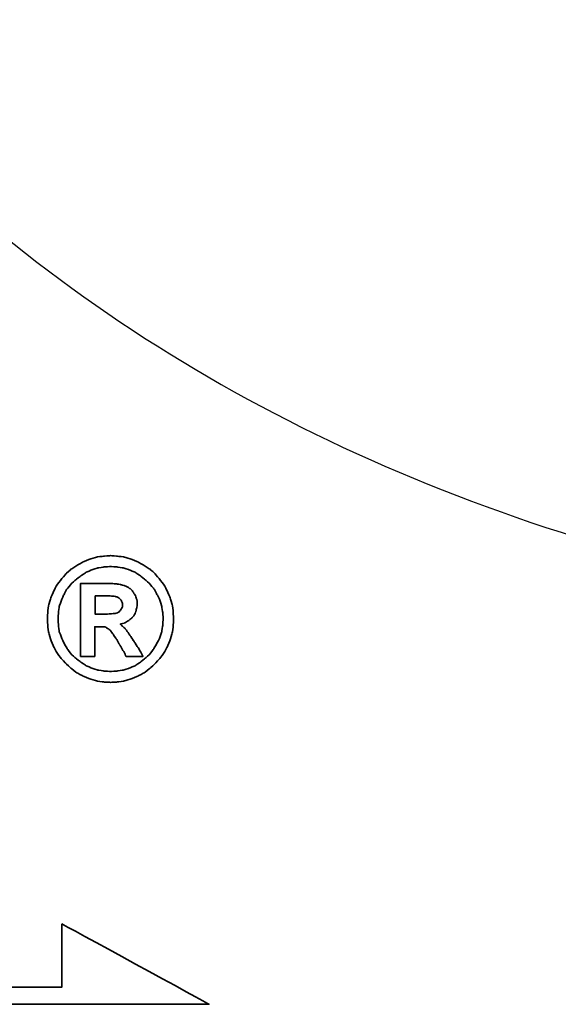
# Model space of a CAD drawing. Header units: millimetres. Extents: x 660 to 909, y 338 to 416.
# Tile 47 of 53: x 847.167 to 848.153, y 356.642 to 358.442. Entities that reach past the tile are written whole.
import ezdxf

# ---------------------------------------------------------------- set-up
doc = ezdxf.new("R2010")
doc.units = ezdxf.units.MM
doc.header["$LTSCALE"] = 0.1
for name, color, linetype in [('2', 7, 'CONTINUOUS'), ('DIM', 4, 'CONTINUOUS'), ('layer 1', 7, 'CONTINUOUS')]:
    doc.layers.add(name, color=color, linetype=linetype)

# ---------------------------------------------------------------- blocks, each defined once
blk = doc.blocks.new('TBI MOTION logo(完整正式版)')
at = {"layer": 'layer 1', "color": 22, "lineweight": 35}
for points, knots in [([(81.20634, 4.98624), (81.20634, 4.98624), (81.18649, 5.32862), (81.18649, 5.32862), (81.18649, 5.32862), (81.18649, 5.32862), (81.13886, 5.66206), (81.13886, 5.66206), (81.13886, 5.66206), (81.13886, 5.66206), (81.04359, 5.97764), (81.04359, 5.97764), (81.04359, 5.97764), (81.04359, 5.97764), (80.91061, 6.29124), (80.91061, 6.29124), (80.91061, 6.29124), (80.91061, 6.29124), (80.75778, 6.58697), (80.75778, 6.58697), (80.75778, 6.58697), (80.75778, 6.58697), (80.5593, 6.85294), (80.5593, 6.85294), (80.5593, 6.85294), (80.5593, 6.85294), (80.33105, 7.1189), (80.33105, 7.1189), (80.33105, 7.1189), (80.33105, 7.1189), (80.09287, 7.33921), (80.09287, 7.33921), (80.09287, 7.33921), (80.09287, 7.33921), (79.815, 7.51982), (79.815, 7.51982), (79.815, 7.51982), (79.815, 7.51982), (79.51133, 7.69051), (79.51133, 7.69051), (79.51133, 7.69051), (79.51133, 7.69051), (79.19773, 7.8235), (79.19773, 7.8235), (79.19773, 7.8235), (79.19773, 7.8235), (78.88215, 7.91877), (78.88215, 7.91877), (78.88215, 7.91877), (78.88215, 7.91877), (78.54871, 7.95846), (78.54871, 7.95846), (78.54871, 7.95846), (78.54871, 7.95846), (78.21526, 7.98625), (78.21526, 7.98625), (78.21526, 7.98625), (78.21526, 7.98625), (77.87388, 7.95846), (77.87388, 7.95846), (77.87388, 7.95846), (77.87388, 7.95846), (77.54044, 7.91877), (77.54044, 7.91877), (77.54044, 7.91877), (77.54044, 7.91877), (77.22485, 7.8235), (77.22485, 7.8235), (77.22485, 7.8235), (77.22485, 7.8235), (76.91027, 7.69051), (76.91027, 7.69051), (76.91027, 7.69051), (76.91027, 7.69051), (76.6056, 7.51982), (76.6056, 7.51982), (76.6056, 7.51982), (76.6056, 7.51982), (76.32972, 7.33921), (76.32972, 7.33921), (76.32972, 7.33921), (76.32972, 7.33921), (76.09154, 7.1189), (76.09154, 7.1189), (76.09154, 7.1189), (76.09154, 7.1189), (75.86329, 6.85294), (75.86329, 6.85294), (75.86329, 6.85294), (75.86329, 6.85294), (75.66382, 6.58697), (75.66382, 6.58697), (75.66382, 6.58697), (75.66382, 6.58697), (75.51099, 6.29124), (75.51099, 6.29124), (75.51099, 6.29124), (75.51099, 6.29124), (75.37702, 5.97764), (75.37702, 5.97764), (75.37702, 5.97764), (75.37702, 5.97764), (75.28175, 5.66206), (75.28175, 5.66206), (75.28175, 5.66206), (75.28175, 5.66206), (75.23411, 5.32862), (75.23411, 5.32862), (75.23411, 5.32862), (75.23411, 5.32862), (75.21625, 4.98624), (75.21625, 4.98624), (75.21625, 4.98624), (75.21625, 4.98624), (75.23411, 4.6528), (75.23411, 4.6528), (75.23411, 4.6528), (75.23411, 4.6528), (75.28175, 4.32035), (75.28175, 4.32035), (75.28175, 4.32035), (75.28175, 4.32035), (75.37702, 3.99583), (75.37702, 3.99583), (75.37702, 3.99583), (75.37702, 3.99583), (75.51099, 3.68224), (75.51099, 3.68224), (75.51099, 3.68224), (75.51099, 3.68224), (75.66382, 3.38749), (75.66382, 3.38749), (75.66382, 3.38749), (75.66382, 3.38749), (75.86329, 3.10963), (75.86329, 3.10963), (75.86329, 3.10963), (75.86329, 3.10963), (76.09154, 2.87145), (76.09154, 2.87145), (76.09154, 2.87145), (76.09154, 2.87145), (76.32972, 2.6432), (76.32972, 2.6432), (76.32972, 2.6432), (76.32972, 2.6432), (76.6056, 2.43381), (76.6056, 2.43381), (76.6056, 2.43381), (76.6056, 2.43381), (76.91027, 2.27205), (76.91027, 2.27205), (76.91027, 2.27205), (76.91027, 2.27205), (77.22485, 2.13906), (77.22485, 2.13906), (77.22485, 2.13906), (77.22485, 2.13906), (77.54044, 2.0438), (77.54044, 2.0438), (77.54044, 2.0438), (77.54044, 2.0438), (77.87388, 1.99616), (77.87388, 1.99616), (77.87388, 1.99616), (77.87388, 1.99616), (78.21526, 1.97631), (78.21526, 1.97631), (78.21526, 1.97631), (78.21526, 1.97631), (78.54871, 1.99616), (78.54871, 1.99616), (78.54871, 1.99616), (78.54871, 1.99616), (78.88215, 2.0438), (78.88215, 2.0438), (78.88215, 2.0438), (78.88215, 2.0438), (79.19773, 2.13906), (79.19773, 2.13906), (79.19773, 2.13906), (79.19773, 2.13906), (79.51133, 2.27205), (79.51133, 2.27205), (79.51133, 2.27205), (79.51133, 2.27205), (79.815, 2.43381), (79.815, 2.43381), (79.815, 2.43381), (79.815, 2.43381), (80.09287, 2.6432), (80.09287, 2.6432), (80.09287, 2.6432), (80.09287, 2.6432), (80.33105, 2.87145), (80.33105, 2.87145), (80.33105, 2.87145), (80.33105, 2.87145), (80.5593, 3.10963), (80.5593, 3.10963), (80.5593, 3.10963), (80.5593, 3.10963), (80.75778, 3.38749), (80.75778, 3.38749), (80.75778, 3.38749), (80.75778, 3.38749), (80.91061, 3.68224), (80.91061, 3.68224), (80.91061, 3.68224), (80.91061, 3.68224), (81.04359, 3.99583), (81.04359, 3.99583), (81.04359, 3.99583), (81.04359, 3.99583), (81.13886, 4.32035), (81.13886, 4.32035), (81.13886, 4.32035), (81.13886, 4.32035), (81.18649, 4.6528), (81.18649, 4.6528), (81.18649, 4.6528), (81.18649, 4.6528), (81.20634, 4.98624), (81.20634, 4.98624)], [0, 0, 0, 0, 0.01785714, 0.01785714, 0.01785714, 0.01785715, 0.03571429, 0.03571429, 0.03571429, 0.0357143, 0.05357143, 0.05357143, 0.05357143, 0.05357144, 0.07142857, 0.07142857, 0.07142857, 0.07142858, 0.08928571, 0.08928571, 0.08928571, 0.08928572, 0.10714286, 0.10714286, 0.10714286, 0.10714287, 0.125, 0.125, 0.125, 0.12500001, 0.14285714, 0.14285714, 0.14285714, 0.14285715, 0.16071429, 0.16071429, 0.16071429, 0.1607143, 0.17857143, 0.17857143, 0.17857143, 0.17857144, 0.19642857, 0.19642857, 0.19642857, 0.19642858, 0.21428571, 0.21428571, 0.21428571, 0.21428572, 0.23214286, 0.23214286, 0.23214286, 0.23214287, 0.25, 0.25, 0.25, 0.25000001, 0.26785714, 0.26785714, 0.26785714, 0.26785715, 0.28571429, 0.28571429, 0.28571429, 0.2857143, 0.30357143, 0.30357143, 0.30357143, 0.30357144, 0.32142857, 0.32142857, 0.32142857, 0.32142858, 0.33928571, 0.33928571, 0.33928571, 0.33928572, 0.35714286, 0.35714286, 0.35714286, 0.35714287, 0.375, 0.375, 0.375, 0.37500001, 0.39285714, 0.39285714, 0.39285714, 0.39285715, 0.41071429, 0.41071429, 0.41071429, 0.4107143, 0.42857143, 0.42857143, 0.42857143, 0.42857144, 0.44642857, 0.44642857, 0.44642857, 0.44642858, 0.46428571, 0.46428571, 0.46428571, 0.46428572, 0.48214286, 0.48214286, 0.48214286, 0.48214287, 0.5, 0.5, 0.5, 0.50000001, 0.51785714, 0.51785714, 0.51785714, 0.51785715, 0.53571429, 0.53571429, 0.53571429, 0.5357143, 0.55357143, 0.55357143, 0.55357143, 0.55357144, 0.57142857, 0.57142857, 0.57142857, 0.57142858, 0.58928571, 0.58928571, 0.58928571, 0.58928572, 0.60714286, 0.60714286, 0.60714286, 0.60714287, 0.625, 0.625, 0.625, 0.62500001, 0.64285714, 0.64285714, 0.64285714, 0.64285715, 0.66071429, 0.66071429, 0.66071429, 0.6607143, 0.67857143, 0.67857143, 0.67857143, 0.67857144, 0.69642857, 0.69642857, 0.69642857, 0.69642858, 0.71428571, 0.71428571, 0.71428571, 0.71428572, 0.73214286, 0.73214286, 0.73214286, 0.73214287, 0.75, 0.75, 0.75, 0.75000001, 0.76785714, 0.76785714, 0.76785714, 0.76785715, 0.78571429, 0.78571429, 0.78571429, 0.7857143, 0.80357143, 0.80357143, 0.80357143, 0.80357144, 0.82142857, 0.82142857, 0.82142857, 0.82142858, 0.83928571, 0.83928571, 0.83928571, 0.83928572, 0.85714286, 0.85714286, 0.85714286, 0.85714287, 0.875, 0.875, 0.875, 0.87500001, 0.89285714, 0.89285714, 0.89285714, 0.89285715, 0.91071429, 0.91071429, 0.91071429, 0.9107143, 0.92857143, 0.92857143, 0.92857143, 0.92857144, 0.94642857, 0.94642857, 0.94642857, 0.94642858, 0.96428571, 0.96428571, 0.96428571, 0.96428572, 0.98214286, 0.98214286, 0.98214286, 0.98214287, 1, 1, 1, 1]), ([(80.71014, 4.98624), (80.71014, 4.98624), (80.69129, 5.29091), (80.69129, 5.29091), (80.69129, 5.29091), (80.69129, 5.29091), (80.64464, 5.57672), (80.64464, 5.57672), (80.64464, 5.57672), (80.64464, 5.57672), (80.54937, 5.87245), (80.54937, 5.87245), (80.54937, 5.87245), (80.54937, 5.87245), (80.41639, 6.14833), (80.41639, 6.14833), (80.41639, 6.14833), (80.41639, 6.14833), (80.27349, 6.41429), (80.27349, 6.41429), (80.27349, 6.41429), (80.27349, 6.41429), (80.08295, 6.64255), (80.08295, 6.64255), (80.08295, 6.64255), (80.08295, 6.64255), (79.86264, 6.84301), (79.86264, 6.84301), (79.86264, 6.84301), (79.86264, 6.84301), (79.63439, 7.03355), (79.63439, 7.03355), (79.63439, 7.03355), (79.63439, 7.03355), (79.37835, 7.1963), (79.37835, 7.1963), (79.37835, 7.1963), (79.37835, 7.1963), (79.10246, 7.30944), (79.10246, 7.30944), (79.10246, 7.30944), (79.10246, 7.30944), (78.81665, 7.40471), (78.81665, 7.40471), (78.81665, 7.40471), (78.81665, 7.40471), (78.511, 7.45234), (78.511, 7.45234), (78.511, 7.45234), (78.511, 7.45234), (78.21526, 7.47219), (78.21526, 7.47219), (78.21526, 7.47219), (78.21526, 7.47219), (77.9106, 7.45234), (77.9106, 7.45234), (77.9106, 7.45234), (77.9106, 7.45234), (77.61685, 7.40471), (77.61685, 7.40471), (77.61685, 7.40471), (77.61685, 7.40471), (77.32012, 7.30944), (77.32012, 7.30944), (77.32012, 7.30944), (77.32012, 7.30944), (77.06309, 7.1963), (77.06309, 7.1963), (77.06309, 7.1963), (77.06309, 7.1963), (76.80606, 7.03355), (76.80606, 7.03355), (76.80606, 7.03355), (76.80606, 7.03355), (76.55797, 6.84301), (76.55797, 6.84301), (76.55797, 6.84301), (76.55797, 6.84301), (76.34063, 6.64255), (76.34063, 6.64255), (76.34063, 6.64255), (76.34063, 6.64255), (76.1491, 6.41429), (76.1491, 6.41429), (76.1491, 6.41429), (76.1491, 6.41429), (76.0062, 6.14833), (76.0062, 6.14833), (76.0062, 6.14833), (76.0062, 6.14833), (75.88314, 5.87245), (75.88314, 5.87245), (75.88314, 5.87245), (75.88314, 5.87245), (75.77794, 5.57672), (75.77794, 5.57672), (75.77794, 5.57672), (75.77794, 5.57672), (75.73924, 5.29091), (75.73924, 5.29091), (75.73924, 5.29091), (75.73924, 5.29091), (75.72039, 4.98624), (75.72039, 4.98624), (75.72039, 4.98624), (75.72039, 4.98624), (75.73924, 4.67165), (75.73924, 4.67165), (75.73924, 4.67165), (75.73924, 4.67165), (75.77794, 4.37791), (75.77794, 4.37791), (75.77794, 4.37791), (75.77794, 4.37791), (75.88314, 4.10102), (75.88314, 4.10102), (75.88314, 4.10102), (75.88314, 4.10102), (76.0062, 3.83407), (76.0062, 3.83407), (76.0062, 3.83407), (76.0062, 3.83407), (76.15902, 3.56811), (76.15902, 3.56811), (76.15902, 3.56811), (76.15902, 3.56811), (76.34063, 3.32001), (76.34063, 3.32001), (76.34063, 3.32001), (76.34063, 3.32001), (76.55797, 3.11955), (76.55797, 3.11955), (76.55797, 3.11955), (76.55797, 3.11955), (76.80606, 2.92901), (76.80606, 2.92901), (76.80606, 2.92901), (76.80606, 2.92901), (77.06309, 2.76725), (77.06309, 2.76725), (77.06309, 2.76725), (77.06309, 2.76725), (77.32012, 2.65412), (77.32012, 2.65412), (77.32012, 2.65412), (77.32012, 2.65412), (77.61685, 2.55786), (77.61685, 2.55786), (77.61685, 2.55786), (77.61685, 2.55786), (77.9106, 2.51022), (77.9106, 2.51022), (77.9106, 2.51022), (77.9106, 2.51022), (78.21526, 2.49137), (78.21526, 2.49137), (78.21526, 2.49137), (78.21526, 2.49137), (78.511, 2.51022), (78.511, 2.51022), (78.511, 2.51022), (78.511, 2.51022), (78.81665, 2.55786), (78.81665, 2.55786), (78.81665, 2.55786), (78.81665, 2.55786), (79.10246, 2.65412), (79.10246, 2.65412), (79.10246, 2.65412), (79.10246, 2.65412), (79.37835, 2.76725), (79.37835, 2.76725), (79.37835, 2.76725), (79.37835, 2.76725), (79.63439, 2.92901), (79.63439, 2.92901), (79.63439, 2.92901), (79.63439, 2.92901), (79.86264, 3.11955), (79.86264, 3.11955), (79.86264, 3.11955), (79.86264, 3.11955), (80.08295, 3.32001), (80.08295, 3.32001), (80.08295, 3.32001), (80.08295, 3.32001), (80.26356, 3.56811), (80.26356, 3.56811), (80.26356, 3.56811), (80.26356, 3.56811), (80.41639, 3.83407), (80.41639, 3.83407), (80.41639, 3.83407), (80.41639, 3.83407), (80.54937, 4.10102), (80.54937, 4.10102), (80.54937, 4.10102), (80.54937, 4.10102), (80.64464, 4.37791), (80.64464, 4.37791), (80.64464, 4.37791), (80.64464, 4.37791), (80.69129, 4.67165), (80.69129, 4.67165), (80.69129, 4.67165), (80.69129, 4.67165), (80.71014, 4.98624), (80.71014, 4.98624)], [0, 0, 0, 0, 0.01923077, 0.01923077, 0.01923077, 0.01923078, 0.03846154, 0.03846154, 0.03846154, 0.03846155, 0.05769231, 0.05769231, 0.05769231, 0.05769232, 0.07692308, 0.07692308, 0.07692308, 0.07692309, 0.09615385, 0.09615385, 0.09615385, 0.09615386, 0.11538462, 0.11538462, 0.11538462, 0.11538463, 0.13461538, 0.13461538, 0.13461538, 0.13461539, 0.15384615, 0.15384615, 0.15384615, 0.15384616, 0.17307692, 0.17307692, 0.17307692, 0.17307693, 0.19230769, 0.19230769, 0.19230769, 0.1923077, 0.21153846, 0.21153846, 0.21153846, 0.21153847, 0.23076923, 0.23076923, 0.23076923, 0.23076924, 0.25, 0.25, 0.25, 0.25000001, 0.26923077, 0.26923077, 0.26923077, 0.26923078, 0.28846154, 0.28846154, 0.28846154, 0.28846155, 0.30769231, 0.30769231, 0.30769231, 0.30769232, 0.32692308, 0.32692308, 0.32692308, 0.32692309, 0.34615385, 0.34615385, 0.34615385, 0.34615386, 0.36538462, 0.36538462, 0.36538462, 0.36538463, 0.38461538, 0.38461538, 0.38461538, 0.38461539, 0.40384615, 0.40384615, 0.40384615, 0.40384616, 0.42307692, 0.42307692, 0.42307692, 0.42307693, 0.44230769, 0.44230769, 0.44230769, 0.4423077, 0.46153846, 0.46153846, 0.46153846, 0.46153847, 0.48076923, 0.48076923, 0.48076923, 0.48076924, 0.5, 0.5, 0.5, 0.50000001, 0.51923077, 0.51923077, 0.51923077, 0.51923078, 0.53846154, 0.53846154, 0.53846154, 0.53846155, 0.55769231, 0.55769231, 0.55769231, 0.55769232, 0.57692308, 0.57692308, 0.57692308, 0.57692309, 0.59615385, 0.59615385, 0.59615385, 0.59615386, 0.61538462, 0.61538462, 0.61538462, 0.61538463, 0.63461538, 0.63461538, 0.63461538, 0.63461539, 0.65384615, 0.65384615, 0.65384615, 0.65384616, 0.67307692, 0.67307692, 0.67307692, 0.67307693, 0.69230769, 0.69230769, 0.69230769, 0.6923077, 0.71153846, 0.71153846, 0.71153846, 0.71153847, 0.73076923, 0.73076923, 0.73076923, 0.73076924, 0.75, 0.75, 0.75, 0.75000001, 0.76923077, 0.76923077, 0.76923077, 0.76923078, 0.78846154, 0.78846154, 0.78846154, 0.78846155, 0.80769231, 0.80769231, 0.80769231, 0.80769232, 0.82692308, 0.82692308, 0.82692308, 0.82692309, 0.84615385, 0.84615385, 0.84615385, 0.84615386, 0.86538462, 0.86538462, 0.86538462, 0.86538463, 0.88461538, 0.88461538, 0.88461538, 0.88461539, 0.90384615, 0.90384615, 0.90384615, 0.90384616, 0.92307692, 0.92307692, 0.92307692, 0.92307693, 0.94230769, 0.94230769, 0.94230769, 0.9423077, 0.96153846, 0.96153846, 0.96153846, 0.96153847, 0.98076923, 0.98076923, 0.98076923, 0.98076924, 1, 1, 1, 1]), ([(76.78721, 3.2823), (76.78721, 3.2823), (76.78721, 3.32001), (76.78721, 3.32001), (76.78721, 3.32001), (76.78721, 3.32001), (76.78721, 3.42422), (76.78721, 3.42422), (76.78721, 3.42422), (76.78721, 3.42422), (76.78721, 3.59689), (76.78721, 3.59689), (76.78721, 3.59689), (76.78721, 3.59689), (76.78721, 3.80529), (76.78721, 3.80529), (76.78721, 3.80529), (76.78721, 3.80529), (76.78721, 4.0524), (76.78721, 4.0524), (76.78721, 4.0524), (76.78721, 4.0524), (76.78721, 4.32035), (76.78721, 4.32035), (76.78721, 4.32035), (76.78721, 4.32035), (76.78721, 4.92868), (76.78721, 4.92868), (76.78721, 4.92868), (76.78721, 4.92868), (76.78721, 5.53801), (76.78721, 5.53801), (76.78721, 5.53801), (76.78721, 5.53801), (76.78721, 5.82482), (76.78721, 5.82482), (76.78721, 5.82482), (76.78721, 5.82482), (76.78721, 6.07291), (76.78721, 6.07291), (76.78721, 6.07291), (76.78721, 6.07291), (76.78721, 6.30017), (76.78721, 6.30017), (76.78721, 6.30017), (76.78721, 6.30017), (76.78721, 6.45399), (76.78721, 6.45399), (76.78721, 6.45399), (76.78721, 6.45399), (76.78721, 6.5572), (76.78721, 6.5572), (76.78721, 6.5572), (76.78721, 6.5572), (76.78721, 6.59689), (76.78721, 6.59689), (76.78721, 6.59689), (76.78721, 6.59689), (76.78721, 6.67232), (76.78721, 6.67232), (76.78721, 6.67232), (76.78721, 6.67232), (76.8537, 6.67232), (76.8537, 6.67232), (76.8537, 6.67232), (76.8537, 6.67232), (76.87355, 6.67232), (76.87355, 6.67232), (76.87355, 6.67232), (76.87355, 6.67232), (76.91027, 6.67232), (76.91027, 6.67232), (76.91027, 6.67232), (76.91027, 6.67232), (77.04424, 6.67232), (77.04424, 6.67232), (77.04424, 6.67232), (77.04424, 6.67232), (77.22485, 6.67232), (77.22485, 6.67232), (77.22485, 6.67232), (77.22485, 6.67232), (77.43524, 6.67232), (77.43524, 6.67232), (77.43524, 6.67232), (77.43524, 6.67232), (77.65357, 6.67232), (77.65357, 6.67232), (77.65357, 6.67232), (77.65357, 6.67232), (77.82625, 6.67232), (77.82625, 6.67232), (77.82625, 6.67232), (77.82625, 6.67232), (77.94037, 6.67232), (77.94037, 6.67232), (77.94037, 6.67232), (77.94037, 6.67232), (77.97709, 6.67232), (77.97709, 6.67232), (77.97709, 6.67232), (77.97709, 6.67232), (77.99694, 6.67232), (77.99694, 6.67232), (77.99694, 6.67232), (77.99694, 6.67232), (78.00686, 6.67232), (78.00686, 6.67232), (78.00686, 6.67232), (78.00686, 6.67232), (78.28275, 6.6624), (78.28275, 6.6624), (78.28275, 6.6624), (78.28275, 6.6624), (78.50107, 6.64255), (78.50107, 6.64255), (78.50107, 6.64255), (78.50107, 6.64255), (78.511, 6.64255), (78.511, 6.64255), (78.511, 6.64255), (78.511, 6.64255), (78.70154, 6.61476), (78.70154, 6.61476), (78.70154, 6.61476), (78.70154, 6.61476), (78.70154, 6.60483), (78.70154, 6.60483), (78.70154, 6.60483), (78.70154, 6.60483), (78.86429, 6.56713), (78.86429, 6.56713), (78.86429, 6.56713), (78.86429, 6.56713), (78.87223, 6.56713), (78.87223, 6.56713), (78.87223, 6.56713), (78.87223, 6.56713), (78.99727, 6.51056), (78.99727, 6.51056), (78.99727, 6.51056), (78.99727, 6.51056), (79.00719, 6.51056), (79.00719, 6.51056), (79.00719, 6.51056), (79.00719, 6.51056), (79.00719, 6.50162), (79.00719, 6.50162), (79.00719, 6.50162), (79.00719, 6.50162), (79.1104, 6.43415), (79.1104, 6.43415), (79.1104, 6.43415), (79.1104, 6.43415), (79.12132, 6.43415), (79.12132, 6.43415), (79.12132, 6.43415), (79.12132, 6.43415), (79.22552, 6.34781), (79.22552, 6.34781), (79.22552, 6.34781), (79.22552, 6.34781), (79.23544, 6.33888), (79.23544, 6.33888), (79.23544, 6.33888), (79.23544, 6.33888), (79.23544, 6.32895), (79.23544, 6.32895), (79.23544, 6.32895), (79.23544, 6.32895), (79.31087, 6.21483), (79.31087, 6.21483), (79.31087, 6.21483), (79.31087, 6.21483), (79.38629, 6.1007), (79.38629, 6.1007), (79.38629, 6.1007), (79.38629, 6.1007), (79.3972, 6.1007), (79.3972, 6.1007), (79.3972, 6.1007), (79.3972, 6.1007), (79.3972, 6.09078), (79.3972, 6.09078), (79.3972, 6.09078), (79.3972, 6.09078), (79.43392, 5.97764), (79.43392, 5.97764), (79.43392, 5.97764), (79.43392, 5.97764), (79.43392, 5.96772), (79.43392, 5.96772), (79.43392, 5.96772), (79.43392, 5.96772), (79.47362, 5.83474), (79.47362, 5.83474), (79.47362, 5.83474), (79.47362, 5.83474), (79.48156, 5.82482), (79.48156, 5.82482), (79.48156, 5.82482), (79.48156, 5.82482), (79.48156, 5.69977), (79.48156, 5.69977), (79.48156, 5.69977), (79.48156, 5.69977), (79.48156, 5.69183), (79.48156, 5.69183), (79.48156, 5.69183), (79.48156, 5.69183), (79.4637, 5.51915), (79.4637, 5.51915), (79.4637, 5.51915), (79.4637, 5.51915), (79.4637, 5.51122), (79.4637, 5.51122), (79.4637, 5.51122), (79.4637, 5.51122), (79.45377, 5.51122), (79.45377, 5.51122), (79.45377, 5.51122), (79.45377, 5.51122), (79.41507, 5.34847), (79.41507, 5.34847), (79.41507, 5.34847), (79.41507, 5.34847), (79.41507, 5.33854), (79.41507, 5.33854), (79.41507, 5.33854), (79.41507, 5.33854), (79.41507, 5.32862), (79.41507, 5.32862), (79.41507, 5.32862), (79.41507, 5.32862), (79.33865, 5.16785), (79.33865, 5.16785), (79.33865, 5.16785), (79.33865, 5.16785), (79.33071, 5.15693), (79.33071, 5.15693), (79.33071, 5.15693), (79.33071, 5.15693), (79.2156, 5.02495), (79.2156, 5.02495), (79.2156, 5.02495), (79.2156, 5.02495), (79.20567, 5.01502), (79.20567, 5.01502), (79.20567, 5.01502), (79.20567, 5.01502), (79.05483, 4.89991), (79.05483, 4.89991), (79.05483, 4.89991), (79.05483, 4.89991), (79.04491, 4.89197), (79.04491, 4.89197), (79.04491, 4.89197), (79.04491, 4.89197), (78.89208, 4.7967), (78.89208, 4.7967), (78.89208, 4.7967), (78.89208, 4.7967), (78.88215, 4.7967), (78.88215, 4.7967), (78.88215, 4.7967), (78.88215, 4.7967), (78.69161, 4.73913), (78.69161, 4.73913), (78.69161, 4.73913), (78.69161, 4.73913), (78.68169, 4.73913), (78.68169, 4.73913), (78.68169, 4.73913), (78.68169, 4.73913), (78.68169, 4.72921), (78.68169, 4.72921), (78.68169, 4.72921), (78.68169, 4.72921), (78.78688, 4.63394), (78.78688, 4.63394), (78.78688, 4.63394), (78.78688, 4.63394), (78.902, 4.52875), (78.902, 4.52875), (78.902, 4.52875), (78.902, 4.52875), (78.91093, 4.52081), (78.91093, 4.52081), (78.91093, 4.52081), (78.91093, 4.52081), (79.02506, 4.36798), (79.02506, 4.36798), (79.02506, 4.36798), (79.02506, 4.36798), (79.1501, 4.1953), (79.1501, 4.1953), (79.1501, 4.1953), (79.1501, 4.1953), (79.1501, 4.18736), (79.1501, 4.18736), (79.1501, 4.18736), (79.1501, 4.18736), (79.29201, 3.96705), (79.29201, 3.96705), (79.29201, 3.96705), (79.29201, 3.96705), (79.31087, 3.93828), (79.31087, 3.93828), (79.31087, 3.93828), (79.31087, 3.93828), (79.32079, 3.93828), (79.32079, 3.93828), (79.32079, 3.93828), (79.32079, 3.93828), (79.3585, 3.87178), (79.3585, 3.87178), (79.3585, 3.87178), (79.3585, 3.87178), (79.50141, 3.64353), (79.50141, 3.64353), (79.50141, 3.64353), (79.50141, 3.64353), (79.51133, 3.64353), (79.51133, 3.64353), (79.51133, 3.64353), (79.51133, 3.64353), (79.64431, 3.41528), (79.64431, 3.41528), (79.64431, 3.41528), (79.64431, 3.41528), (79.68202, 3.3478), (79.68202, 3.3478), (79.68202, 3.3478), (79.68202, 3.3478), (79.70187, 3.31009), (79.70187, 3.31009), (79.70187, 3.31009), (79.70187, 3.31009), (79.7495, 3.2049), (79.7495, 3.2049), (79.7495, 3.2049), (79.7495, 3.2049), (79.64431, 3.2049), (79.64431, 3.2049), (79.64431, 3.2049), (79.64431, 3.2049), (79.62546, 3.2049), (79.62546, 3.2049), (79.62546, 3.2049), (79.62546, 3.2049), (79.53912, 3.2049), (79.53912, 3.2049), (79.53912, 3.2049), (79.53912, 3.2049), (79.31087, 3.2049), (79.31087, 3.2049), (79.31087, 3.2049), (79.31087, 3.2049), (79.08262, 3.2049), (79.08262, 3.2049), (79.08262, 3.2049), (79.08262, 3.2049), (79.00719, 3.2049), (79.00719, 3.2049), (79.00719, 3.2049), (79.00719, 3.2049), (78.98735, 3.2049), (78.98735, 3.2049), (78.98735, 3.2049), (78.98735, 3.2049), (78.94964, 3.2049), (78.94964, 3.2049), (78.94964, 3.2049), (78.94964, 3.2049), (78.92979, 3.24459), (78.92979, 3.24459), (78.92979, 3.24459), (78.92979, 3.24459), (78.91093, 3.2823), (78.91093, 3.2823), (78.91093, 3.2823), (78.91093, 3.2823), (78.91093, 3.29223), (78.91093, 3.29223), (78.91093, 3.29223), (78.91093, 3.29223), (78.89208, 3.3478), (78.89208, 3.3478), (78.89208, 3.3478), (78.89208, 3.3478), (78.78688, 3.52048), (78.78688, 3.52048), (78.78688, 3.52048), (78.78688, 3.52048), (78.69161, 3.7001), (78.69161, 3.7001), (78.69161, 3.7001), (78.69161, 3.7001), (78.6539, 3.7388), (78.6539, 3.7388), (78.6539, 3.7388), (78.6539, 3.7388), (78.64398, 3.74873), (78.64398, 3.74873), (78.64398, 3.74873), (78.64398, 3.74873), (78.64398, 3.75766), (78.64398, 3.75766), (78.64398, 3.75766), (78.64398, 3.75766), (78.63405, 3.78644), (78.63405, 3.78644), (78.63405, 3.78644), (78.63405, 3.78644), (78.48321, 4.04347), (78.48321, 4.04347), (78.48321, 4.04347), (78.48321, 4.04347), (78.33038, 4.2618), (78.33038, 4.2618), (78.33038, 4.2618), (78.33038, 4.2618), (78.20732, 4.43447), (78.20732, 4.43447), (78.20732, 4.43447), (78.20732, 4.43447), (78.09221, 4.52081), (78.09221, 4.52081), (78.09221, 4.52081), (78.09221, 4.52081), (78.02472, 4.56845), (78.02472, 4.56845), (78.02472, 4.56845), (78.02472, 4.56845), (77.9493, 4.60616), (77.9493, 4.60616), (77.9493, 4.60616), (77.9493, 4.60616), (77.8451, 4.61608), (77.8451, 4.61608), (77.8451, 4.61608), (77.8451, 4.61608), (77.71113, 4.61608), (77.71113, 4.61608), (77.71113, 4.61608), (77.71113, 4.61608), (77.69128, 4.61608), (77.69128, 4.61608), (77.69128, 4.61608), (77.69128, 4.61608), (77.67342, 4.61608), (77.67342, 4.61608), (77.67342, 4.61608), (77.67342, 4.61608), (77.5583, 4.61608), (77.5583, 4.61608), (77.5583, 4.61608), (77.5583, 4.61608), (77.46303, 4.61608), (77.46303, 4.61608), (77.46303, 4.61608), (77.46303, 4.61608), (77.46303, 4.54761), (77.46303, 4.54761), (77.46303, 4.54761), (77.46303, 4.54761), (77.46303, 4.47318), (77.46303, 4.47318), (77.46303, 4.47318), (77.46303, 4.47318), (77.46303, 4.24294), (77.46303, 4.24294), (77.46303, 4.24294), (77.46303, 4.24294), (77.46303, 3.99583), (77.46303, 3.99583), (77.46303, 3.99583), (77.46303, 3.99583), (77.46303, 3.72888), (77.46303, 3.72888), (77.46303, 3.72888), (77.46303, 3.72888), (77.46303, 3.51055), (77.46303, 3.51055), (77.46303, 3.51055), (77.46303, 3.51055), (77.46303, 3.42422), (77.46303, 3.42422), (77.46303, 3.42422), (77.46303, 3.42422), (77.46303, 3.35773), (77.46303, 3.35773), (77.46303, 3.35773), (77.46303, 3.35773), (77.46303, 3.30017), (77.46303, 3.30017), (77.46303, 3.30017), (77.46303, 3.30017), (77.46303, 3.2823), (77.46303, 3.2823), (77.46303, 3.2823), (77.46303, 3.2823), (77.46303, 3.2049), (77.46303, 3.2049), (77.46303, 3.2049), (77.46303, 3.2049), (77.39753, 3.2049), (77.39753, 3.2049), (77.39753, 3.2049), (77.39753, 3.2049), (77.37768, 3.2049), (77.37768, 3.2049), (77.37768, 3.2049), (77.37768, 3.2049), (77.32012, 3.2049), (77.32012, 3.2049), (77.32012, 3.2049), (77.32012, 3.2049), (77.12165, 3.2049), (77.12165, 3.2049), (77.12165, 3.2049), (77.12165, 3.2049), (76.94897, 3.2049), (76.94897, 3.2049), (76.94897, 3.2049), (76.94897, 3.2049), (76.8924, 3.2049), (76.8924, 3.2049), (76.8924, 3.2049), (76.8924, 3.2049), (76.8537, 3.2049), (76.8537, 3.2049), (76.8537, 3.2049), (76.8537, 3.2049), (76.78721, 3.2049), (76.78721, 3.2049), (76.78721, 3.2049), (76.78721, 3.2049), (76.78721, 3.2823), (76.78721, 3.2823)], [0, 0, 0, 0, 0.00740741, 0.00740741, 0.00740741, 0.00740742, 0.01481481, 0.01481481, 0.01481481, 0.01481482, 0.02222222, 0.02222222, 0.02222222, 0.02222223, 0.02962963, 0.02962963, 0.02962963, 0.02962964, 0.03703704, 0.03703704, 0.03703704, 0.03703705, 0.04444444, 0.04444444, 0.04444444, 0.04444445, 0.05185185, 0.05185185, 0.05185185, 0.05185186, 0.05925926, 0.05925926, 0.05925926, 0.05925927, 0.06666667, 0.06666667, 0.06666667, 0.06666668, 0.07407407, 0.07407407, 0.07407407, 0.07407408, 0.08148148, 0.08148148, 0.08148148, 0.08148149, 0.08888889, 0.08888889, 0.08888889, 0.0888889, 0.0962963, 0.0962963, 0.0962963, 0.09629631, 0.1037037, 0.1037037, 0.1037037, 0.10370371, 0.11111111, 0.11111111, 0.11111111, 0.11111112, 0.11851852, 0.11851852, 0.11851852, 0.11851853, 0.12592593, 0.12592593, 0.12592593, 0.12592594, 0.13333333, 0.13333333, 0.13333333, 0.13333334, 0.14074074, 0.14074074, 0.14074074, 0.14074075, 0.14814815, 0.14814815, 0.14814815, 0.14814816, 0.15555556, 0.15555556, 0.15555556, 0.15555557, 0.16296296, 0.16296296, 0.16296296, 0.16296297, 0.17037037, 0.17037037, 0.17037037, 0.17037038, 0.17777778, 0.17777778, 0.17777778, 0.17777779, 0.18518519, 0.18518519, 0.18518519, 0.1851852, 0.19259259, 0.19259259, 0.19259259, 0.1925926, 0.2, 0.2, 0.2, 0.20000001, 0.20740741, 0.20740741, 0.20740741, 0.20740742, 0.21481481, 0.21481481, 0.21481481, 0.21481482, 0.22222222, 0.22222222, 0.22222222, 0.22222223, 0.22962963, 0.22962963, 0.22962963, 0.22962964, 0.23703704, 0.23703704, 0.23703704, 0.23703705, 0.24444444, 0.24444444, 0.24444444, 0.24444445, 0.25185185, 0.25185185, 0.25185185, 0.25185186, 0.25925926, 0.25925926, 0.25925926, 0.25925927, 0.26666667, 0.26666667, 0.26666667, 0.26666668, 0.27407407, 0.27407407, 0.27407407, 0.27407408, 0.28148148, 0.28148148, 0.28148148, 0.28148149, 0.28888889, 0.28888889, 0.28888889, 0.2888889, 0.2962963, 0.2962963, 0.2962963, 0.29629631, 0.3037037, 0.3037037, 0.3037037, 0.30370371, 0.31111111, 0.31111111, 0.31111111, 0.31111112, 0.31851852, 0.31851852, 0.31851852, 0.31851853, 0.32592593, 0.32592593, 0.32592593, 0.32592594, 0.33333333, 0.33333333, 0.33333333, 0.33333334, 0.34074074, 0.34074074, 0.34074074, 0.34074075, 0.34814815, 0.34814815, 0.34814815, 0.34814816, 0.35555556, 0.35555556, 0.35555556, 0.35555557, 0.36296296, 0.36296296, 0.36296296, 0.36296297, 0.37037037, 0.37037037, 0.37037037, 0.37037038, 0.37777778, 0.37777778, 0.37777778, 0.37777779, 0.38518519, 0.38518519, 0.38518519, 0.3851852, 0.39259259, 0.39259259, 0.39259259, 0.3925926, 0.4, 0.4, 0.4, 0.40000001, 0.40740741, 0.40740741, 0.40740741, 0.40740742, 0.41481481, 0.41481481, 0.41481481, 0.41481482, 0.42222222, 0.42222222, 0.42222222, 0.42222223, 0.42962963, 0.42962963, 0.42962963, 0.42962964, 0.43703704, 0.43703704, 0.43703704, 0.43703705, 0.44444444, 0.44444444, 0.44444444, 0.44444445, 0.45185185, 0.45185185, 0.45185185, 0.45185186, 0.45925926, 0.45925926, 0.45925926, 0.45925927, 0.46666667, 0.46666667, 0.46666667, 0.46666668, 0.47407407, 0.47407407, 0.47407407, 0.47407408, 0.48148148, 0.48148148, 0.48148148, 0.48148149, 0.48888889, 0.48888889, 0.48888889, 0.4888889, 0.4962963, 0.4962963, 0.4962963, 0.49629631, 0.5037037, 0.5037037, 0.5037037, 0.50370371, 0.51111111, 0.51111111, 0.51111111, 0.51111112, 0.51851852, 0.51851852, 0.51851852, 0.51851853, 0.52592593, 0.52592593, 0.52592593, 0.52592594, 0.53333333, 0.53333333, 0.53333333, 0.53333334, 0.54074074, 0.54074074, 0.54074074, 0.54074075, 0.54814815, 0.54814815, 0.54814815, 0.54814816, 0.55555556, 0.55555556, 0.55555556, 0.55555557, 0.56296296, 0.56296296, 0.56296296, 0.56296297, 0.57037037, 0.57037037, 0.57037037, 0.57037038, 0.57777778, 0.57777778, 0.57777778, 0.57777779, 0.58518519, 0.58518519, 0.58518519, 0.5851852, 0.59259259, 0.59259259, 0.59259259, 0.5925926, 0.6, 0.6, 0.6, 0.60000001, 0.60740741, 0.60740741, 0.60740741, 0.60740742, 0.61481481, 0.61481481, 0.61481481, 0.61481482, 0.62222222, 0.62222222, 0.62222222, 0.62222223, 0.62962963, 0.62962963, 0.62962963, 0.62962964, 0.63703704, 0.63703704, 0.63703704, 0.63703705, 0.64444444, 0.64444444, 0.64444444, 0.64444445, 0.65185185, 0.65185185, 0.65185185, 0.65185186, 0.65925926, 0.65925926, 0.65925926, 0.65925927, 0.66666667, 0.66666667, 0.66666667, 0.66666668, 0.67407407, 0.67407407, 0.67407407, 0.67407408, 0.68148148, 0.68148148, 0.68148148, 0.68148149, 0.68888889, 0.68888889, 0.68888889, 0.6888889, 0.6962963, 0.6962963, 0.6962963, 0.69629631, 0.7037037, 0.7037037, 0.7037037, 0.70370371, 0.71111111, 0.71111111, 0.71111111, 0.71111112, 0.71851852, 0.71851852, 0.71851852, 0.71851853, 0.72592593, 0.72592593, 0.72592593, 0.72592594, 0.73333333, 0.73333333, 0.73333333, 0.73333334, 0.74074074, 0.74074074, 0.74074074, 0.74074075, 0.74814815, 0.74814815, 0.74814815, 0.74814816, 0.75555556, 0.75555556, 0.75555556, 0.75555557, 0.76296296, 0.76296296, 0.76296296, 0.76296297, 0.77037037, 0.77037037, 0.77037037, 0.77037038, 0.77777778, 0.77777778, 0.77777778, 0.77777779, 0.78518519, 0.78518519, 0.78518519, 0.7851852, 0.79259259, 0.79259259, 0.79259259, 0.7925926, 0.8, 0.8, 0.8, 0.80000001, 0.80740741, 0.80740741, 0.80740741, 0.80740742, 0.81481481, 0.81481481, 0.81481481, 0.81481482, 0.82222222, 0.82222222, 0.82222222, 0.82222223, 0.82962963, 0.82962963, 0.82962963, 0.82962964, 0.83703704, 0.83703704, 0.83703704, 0.83703705, 0.84444444, 0.84444444, 0.84444444, 0.84444445, 0.85185185, 0.85185185, 0.85185185, 0.85185186, 0.85925926, 0.85925926, 0.85925926, 0.85925927, 0.86666667, 0.86666667, 0.86666667, 0.86666668, 0.87407407, 0.87407407, 0.87407407, 0.87407408, 0.88148148, 0.88148148, 0.88148148, 0.88148149, 0.88888889, 0.88888889, 0.88888889, 0.8888889, 0.8962963, 0.8962963, 0.8962963, 0.89629631, 0.9037037, 0.9037037, 0.9037037, 0.90370371, 0.91111111, 0.91111111, 0.91111111, 0.91111112, 0.91851852, 0.91851852, 0.91851852, 0.91851853, 0.92592593, 0.92592593, 0.92592593, 0.92592594, 0.93333333, 0.93333333, 0.93333333, 0.93333334, 0.94074074, 0.94074074, 0.94074074, 0.94074075, 0.94814815, 0.94814815, 0.94814815, 0.94814816, 0.95555556, 0.95555556, 0.95555556, 0.95555557, 0.96296296, 0.96296296, 0.96296296, 0.96296297, 0.97037037, 0.97037037, 0.97037037, 0.97037038, 0.97777778, 0.97777778, 0.97777778, 0.97777779, 0.98518519, 0.98518519, 0.98518519, 0.9851852, 0.99259259, 0.99259259, 0.99259259, 0.9925926, 1, 1, 1, 1]), ([(77.48288, 6.07291), (77.48288, 6.07291), (77.48288, 5.99551), (77.48288, 5.99551), (77.48288, 5.99551), (77.48288, 5.99551), (77.48288, 5.82482), (77.48288, 5.82482), (77.48288, 5.82482), (77.48288, 5.82482), (77.48288, 5.63328), (77.48288, 5.63328), (77.48288, 5.63328), (77.48288, 5.63328), (77.48288, 5.46358), (77.48288, 5.46358), (77.48288, 5.46358), (77.48288, 5.46358), (77.48288, 5.29091), (77.48288, 5.29091), (77.48288, 5.29091), (77.48288, 5.29091), (77.48288, 5.21449), (77.48288, 5.21449), (77.48288, 5.21449), (77.48288, 5.21449), (77.50074, 5.21449), (77.50074, 5.21449), (77.50074, 5.21449), (77.50074, 5.21449), (77.71113, 5.21449), (77.71113, 5.21449), (77.71113, 5.21449), (77.71113, 5.21449), (77.94037, 5.21449), (77.94037, 5.21449), (77.94037, 5.21449), (77.94037, 5.21449), (78.01579, 5.21449), (78.01579, 5.21449), (78.01579, 5.21449), (78.01579, 5.21449), (78.03465, 5.21449), (78.03465, 5.21449), (78.03465, 5.21449), (78.03465, 5.21449), (78.2629, 5.23335), (78.2629, 5.23335), (78.2629, 5.23335), (78.2629, 5.23335), (78.42565, 5.24327), (78.42565, 5.24327), (78.42565, 5.24327), (78.42565, 5.24327), (78.54871, 5.28098), (78.54871, 5.28098), (78.54871, 5.28098), (78.54871, 5.28098), (78.62611, 5.32862), (78.62611, 5.32862), (78.62611, 5.32862), (78.62611, 5.32862), (78.69161, 5.40503), (78.69161, 5.40503), (78.69161, 5.40503), (78.69161, 5.40503), (78.73925, 5.48145), (78.73925, 5.48145), (78.73925, 5.48145), (78.73925, 5.48145), (78.77696, 5.55885), (78.77696, 5.55885), (78.77696, 5.55885), (78.77696, 5.55885), (78.77696, 5.65214), (78.77696, 5.65214), (78.77696, 5.65214), (78.77696, 5.65214), (78.76902, 5.76726), (78.76902, 5.76726), (78.76902, 5.76726), (78.76902, 5.76726), (78.71146, 5.87245), (78.71146, 5.87245), (78.71146, 5.87245), (78.71146, 5.87245), (78.62611, 5.96772), (78.62611, 5.96772), (78.62611, 5.96772), (78.62611, 5.96772), (78.511, 6.02528), (78.511, 6.02528), (78.511, 6.02528), (78.511, 6.02528), (78.44451, 6.05306), (78.44451, 6.05306), (78.44451, 6.05306), (78.44451, 6.05306), (78.32046, 6.06299), (78.32046, 6.06299), (78.32046, 6.06299), (78.32046, 6.06299), (78.18748, 6.07291), (78.18748, 6.07291), (78.18748, 6.07291), (78.18748, 6.07291), (77.99694, 6.07291), (77.99694, 6.07291), (77.99694, 6.07291), (77.99694, 6.07291), (77.97709, 6.07291), (77.97709, 6.07291), (77.97709, 6.07291), (77.97709, 6.07291), (77.90167, 6.07291), (77.90167, 6.07291), (77.90167, 6.07291), (77.90167, 6.07291), (77.69128, 6.07291), (77.69128, 6.07291), (77.69128, 6.07291), (77.69128, 6.07291), (77.50074, 6.07291), (77.50074, 6.07291), (77.50074, 6.07291), (77.50074, 6.07291), (77.48288, 6.07291), (77.48288, 6.07291)], [0, 0, 0, 0, 0.03125, 0.03125, 0.03125, 0.03125001, 0.0625, 0.0625, 0.0625, 0.06250001, 0.09375, 0.09375, 0.09375, 0.09375001, 0.125, 0.125, 0.125, 0.12500001, 0.15625, 0.15625, 0.15625, 0.15625001, 0.1875, 0.1875, 0.1875, 0.18750001, 0.21875, 0.21875, 0.21875, 0.21875001, 0.25, 0.25, 0.25, 0.25000001, 0.28125, 0.28125, 0.28125, 0.28125001, 0.3125, 0.3125, 0.3125, 0.31250001, 0.34375, 0.34375, 0.34375, 0.34375001, 0.375, 0.375, 0.375, 0.37500001, 0.40625, 0.40625, 0.40625, 0.40625001, 0.4375, 0.4375, 0.4375, 0.43750001, 0.46875, 0.46875, 0.46875, 0.46875001, 0.5, 0.5, 0.5, 0.50000001, 0.53125, 0.53125, 0.53125, 0.53125001, 0.5625, 0.5625, 0.5625, 0.56250001, 0.59375, 0.59375, 0.59375, 0.59375001, 0.625, 0.625, 0.625, 0.62500001, 0.65625, 0.65625, 0.65625, 0.65625001, 0.6875, 0.6875, 0.6875, 0.68750001, 0.71875, 0.71875, 0.71875, 0.71875001, 0.75, 0.75, 0.75, 0.75000001, 0.78125, 0.78125, 0.78125, 0.78125001, 0.8125, 0.8125, 0.8125, 0.81250001, 0.84375, 0.84375, 0.84375, 0.84375001, 0.875, 0.875, 0.875, 0.87500001, 0.90625, 0.90625, 0.90625, 0.90625001, 0.9375, 0.9375, 0.9375, 0.93750001, 0.96875, 0.96875, 0.96875, 0.96875001, 1, 1, 1, 1]), ([(75.90875, -9.47875), (75.90875, -9.47875), (75.90875, -12.28625), (75.90875, -12.28625), (75.90875, -12.28625), (75.90875, -12.28625), (75.90875, -12.47875), (75.90875, -12.47875), (75.90875, -12.47875), (75.90875, -12.47875), (75.71625, -12.47875), (75.71625, -12.47875), (75.71625, -12.47875), (75.71625, -12.47875), (-88.32875, -12.47875), (-88.32875, -12.47875), (-88.32875, -12.47875), (-88.32875, -12.47875), (-88.32875, -13.29375), (-88.32875, -13.29375), (-88.32875, -13.29375), (-88.32875, -13.29375), (82.89125, -13.29375), (82.89125, -13.29375), (82.89125, -13.29375), (82.89125, -13.29375), (75.90875, -9.47875), (75.90875, -9.47875)], [0, 0, 0, 0, 0.14285714, 0.14285714, 0.14285714, 0.14285715, 0.28571429, 0.28571429, 0.28571429, 0.2857143, 0.42857143, 0.42857143, 0.42857143, 0.42857144, 0.57142857, 0.57142857, 0.57142857, 0.57142858, 0.71428571, 0.71428571, 0.71428571, 0.71428572, 0.85714286, 0.85714286, 0.85714286, 0.85714287, 1, 1, 1, 1])]:
    blk.add_open_spline(points, degree=3, knots=knots, dxfattribs=at)

msp = doc.modelspace()

# ---------------------------------------------------------------- linework, layer by layer
at = {"layer": '2', "color": 0, "linetype": 'Continuous'}
msp.add_open_spline([(845.7116, 362.3313), (845.765, 361.0652), (845.8768, 359.8705), (846.679, 358.4395), (847.0661, 358.0305), (848.1018, 357.4668), (848.7441, 357.3148), (850.0664, 357.3115), (850.7111, 357.4599), (851.7564, 358.0217), (852.1428, 358.4266), (852.9517, 359.8533), (853.0671, 361.0625), (853.1205, 362.3313)], degree=3, knots=[0, 0, 0, 0, 0.25, 0.25, 0.375, 0.375, 0.5, 0.5, 0.625, 0.625, 0.75, 0.75, 1, 1, 1, 1], dxfattribs=at)

# ---------------------------------------------------------------- block references
at = {"layer": 'DIM', "color": 7, "xscale": 0.0385559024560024, "yscale": 0.0385559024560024, "zscale": 0.0385559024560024}
msp.add_blockref('TBI MOTION logo(完整正式版)', (844.3179, 357.1543), dxfattribs=at)

doc.saveas('drawing.dxf')
